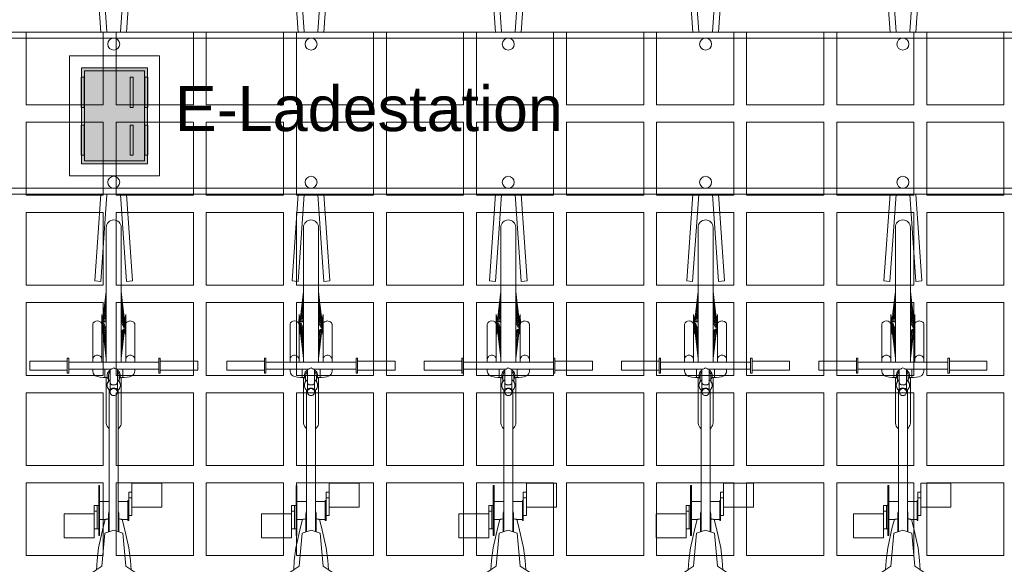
# Model space of a CAD drawing. Header units: metres. Extents: x -167 to 262, y -186 to 508.
# Tile 237 of 256: x 67.51 to 70.79, y 40.15 to 41.96. Entities that reach past the tile are written whole.
import ezdxf

# ---------------------------------------------------------------- set-up
doc = ezdxf.new("R2010")
doc.units = ezdxf.units.M
doc.header["$MEASUREMENT"] = 0
for name, color, linetype in [('20 Decke', 7, 'Continuous'), ('50 Sanitäreinrichtung', 7, 'Continuous'), ('50 Staffage', 7, 'Continuous'), ('60 Auffüllung', 7, 'Continuous')]:
    doc.layers.add(name, color=color, linetype=linetype)
doc.styles.add('ERSTELLTER_STIL_1', font='arial.ttf')

# ---------------------------------------------------------------- blocks, each defined once
blk = doc.blocks.new('*X50', base_point=(27236.1321, 33357.279))
at = {"layer": '60 Auffüllung', "color": 253, "linetype": 'Continuous', "lineweight": 18, "true_color": 0xb4b4b4}
for p, q in [((67.7891, 41.9212), (67.5321, 41.9212)), ((67.5321, 41.9212), (67.5321, 41.679)), ((67.7891, 41.679), (67.7891, 41.9212)), ((68.0891, 41.9212), (67.8321, 41.9212)), ((67.8321, 41.9212), (67.8321, 41.679)), ((68.0891, 41.679), (68.0891, 41.9212)), ((68.3891, 41.9212), (68.1321, 41.9212)), ((68.1321, 41.9212), (68.1321, 41.679)), ((68.3891, 41.679), (68.3891, 41.9212)), ((68.6891, 41.9212), (68.4321, 41.9212)), ((68.4321, 41.9212), (68.4321, 41.679)), ((68.6891, 41.679), (68.6891, 41.9212)), ((68.9891, 41.9212), (68.7321, 41.9212)), ((68.7321, 41.9212), (68.7321, 41.679)), ((68.9891, 41.679), (68.9891, 41.9212)), ((69.2891, 41.9212), (69.0321, 41.9212)), ((69.0321, 41.9212), (69.0321, 41.679)), ((69.2891, 41.679), (69.2891, 41.9212)), ((69.5891, 41.9212), (69.3321, 41.9212)), ((69.3321, 41.9212), (69.3321, 41.679)), ((69.5891, 41.679), (69.5891, 41.9212)), ((69.8891, 41.9212), (69.6321, 41.9212)), ((69.6321, 41.9212), (69.6321, 41.679)), ((69.8891, 41.679), (69.8891, 41.9212)), ((70.1891, 41.9212), (69.9321, 41.9212)), ((69.9321, 41.9212), (69.9321, 41.679)), ((70.1891, 41.679), (70.1891, 41.9212)), ((70.4891, 41.9212), (70.2321, 41.9212)), ((70.2321, 41.9212), (70.2321, 41.679)), ((70.4891, 41.679), (70.4891, 41.9212)), ((70.7891, 41.9212), (70.5321, 41.9212)), ((70.5321, 41.9212), (70.5321, 41.679)), ((70.7891, 41.679), (70.7891, 41.9212)), ((67.5321, 41.679), (67.7891, 41.679)), ((67.8321, 41.679), (68.0891, 41.679)), ((68.1321, 41.679), (68.3891, 41.679)), ((68.4321, 41.679), (68.6891, 41.679)), ((68.7321, 41.679), (68.9891, 41.679)), ((69.0321, 41.679), (69.2891, 41.679)), ((69.3321, 41.679), (69.5891, 41.679)), ((69.6321, 41.679), (69.8891, 41.679)), ((69.9321, 41.679), (70.1891, 41.679)), ((70.2321, 41.679), (70.4891, 41.679)), ((70.5321, 41.679), (70.7891, 41.679)), ((67.7891, 41.6212), (67.5321, 41.6212)), ((67.5321, 41.6212), (67.5321, 41.379)), ((67.7891, 41.379), (67.7891, 41.6212)), ((68.0891, 41.6212), (67.8321, 41.6212)), ((67.8321, 41.6212), (67.8321, 41.379)), ((68.0891, 41.379), (68.0891, 41.6212)), ((68.3891, 41.6212), (68.1321, 41.6212)), ((68.1321, 41.6212), (68.1321, 41.379)), ((68.3891, 41.379), (68.3891, 41.6212)), ((68.6891, 41.6212), (68.4321, 41.6212)), ((68.4321, 41.6212), (68.4321, 41.379)), ((68.6891, 41.379), (68.6891, 41.6212)), ((68.9891, 41.6212), (68.7321, 41.6212)), ((68.7321, 41.6212), (68.7321, 41.379)), ((68.9891, 41.379), (68.9891, 41.6212)), ((69.2891, 41.6212), (69.0321, 41.6212)), ((69.0321, 41.6212), (69.0321, 41.379)), ((69.2891, 41.379), (69.2891, 41.6212)), ((69.5891, 41.6212), (69.3321, 41.6212)), ((69.3321, 41.6212), (69.3321, 41.379)), ((69.5891, 41.379), (69.5891, 41.6212)), ((69.8891, 41.6212), (69.6321, 41.6212)), ((69.6321, 41.6212), (69.6321, 41.379)), ((69.8891, 41.379), (69.8891, 41.6212)), ((70.1891, 41.6212), (69.9321, 41.6212)), ((69.9321, 41.6212), (69.9321, 41.379)), ((70.1891, 41.379), (70.1891, 41.6212)), ((70.4891, 41.6212), (70.2321, 41.6212)), ((70.2321, 41.6212), (70.2321, 41.379)), ((70.4891, 41.379), (70.4891, 41.6212)), ((70.7891, 41.6212), (70.5321, 41.6212)), ((70.5321, 41.6212), (70.5321, 41.379)), ((70.7891, 41.379), (70.7891, 41.6212)), ((67.5321, 41.379), (67.7891, 41.379)), ((67.8321, 41.379), (68.0891, 41.379)), ((68.1321, 41.379), (68.3891, 41.379)), ((68.4321, 41.379), (68.6891, 41.379)), ((68.7321, 41.379), (68.9891, 41.379)), ((69.0321, 41.379), (69.2891, 41.379)), ((69.3321, 41.379), (69.5891, 41.379)), ((69.6321, 41.379), (69.8891, 41.379)), ((69.9321, 41.379), (70.1891, 41.379)), ((70.2321, 41.379), (70.4891, 41.379)), ((70.5321, 41.379), (70.7891, 41.379)), ((67.7891, 41.3212), (67.5321, 41.3212)), ((67.5321, 41.3212), (67.5321, 41.079)), ((67.7891, 41.079), (67.7891, 41.3212)), ((68.0891, 41.3212), (67.8321, 41.3212)), ((67.8321, 41.3212), (67.8321, 41.079)), ((68.0891, 41.079), (68.0891, 41.3212)), ((68.3891, 41.3212), (68.1321, 41.3212)), ((68.1321, 41.3212), (68.1321, 41.079)), ((68.3891, 41.079), (68.3891, 41.3212)), ((68.6891, 41.3212), (68.4321, 41.3212)), ((68.4321, 41.3212), (68.4321, 41.079)), ((68.6891, 41.079), (68.6891, 41.3212)), ((68.9891, 41.3212), (68.7321, 41.3212)), ((68.7321, 41.3212), (68.7321, 41.079)), ((68.9891, 41.079), (68.9891, 41.3212)), ((69.2891, 41.3212), (69.0321, 41.3212)), ((69.0321, 41.3212), (69.0321, 41.079)), ((69.2891, 41.079), (69.2891, 41.3212)), ((69.5891, 41.3212), (69.3321, 41.3212)), ((69.3321, 41.3212), (69.3321, 41.079)), ((69.5891, 41.079), (69.5891, 41.3212)), ((69.8891, 41.3212), (69.6321, 41.3212)), ((69.6321, 41.3212), (69.6321, 41.079)), ((69.8891, 41.079), (69.8891, 41.3212)), ((70.1891, 41.3212), (69.9321, 41.3212)), ((69.9321, 41.3212), (69.9321, 41.079)), ((70.1891, 41.079), (70.1891, 41.3212)), ((70.4891, 41.3212), (70.2321, 41.3212)), ((70.2321, 41.3212), (70.2321, 41.079)), ((70.4891, 41.079), (70.4891, 41.3212)), ((70.7891, 41.3212), (70.5321, 41.3212)), ((70.5321, 41.3212), (70.5321, 41.079)), ((70.7891, 41.079), (70.7891, 41.3212)), ((67.5321, 41.079), (67.7891, 41.079)), ((67.8321, 41.079), (68.0891, 41.079)), ((68.1321, 41.079), (68.3891, 41.079)), ((68.4321, 41.079), (68.6891, 41.079)), ((68.7321, 41.079), (68.9891, 41.079)), ((69.0321, 41.079), (69.2891, 41.079)), ((69.3321, 41.079), (69.5891, 41.079)), ((69.6321, 41.079), (69.8891, 41.079)), ((69.9321, 41.079), (70.1891, 41.079)), ((70.2321, 41.079), (70.4891, 41.079)), ((70.5321, 41.079), (70.7891, 41.079)), ((67.7891, 41.0212), (67.5321, 41.0212)), ((67.5321, 41.0212), (67.5321, 40.779)), ((67.7891, 40.779), (67.7891, 41.0212)), ((68.0891, 41.0212), (67.8321, 41.0212)), ((67.8321, 41.0212), (67.8321, 40.779)), ((68.0891, 40.779), (68.0891, 41.0212)), ((68.3891, 41.0212), (68.1321, 41.0212)), ((68.1321, 41.0212), (68.1321, 40.779)), ((68.3891, 40.779), (68.3891, 41.0212)), ((68.6891, 41.0212), (68.4321, 41.0212)), ((68.4321, 41.0212), (68.4321, 40.779)), ((68.6891, 40.779), (68.6891, 41.0212)), ((68.9891, 41.0212), (68.7321, 41.0212)), ((68.7321, 41.0212), (68.7321, 40.779)), ((68.9891, 40.779), (68.9891, 41.0212)), ((69.2891, 41.0212), (69.0321, 41.0212)), ((69.0321, 41.0212), (69.0321, 40.779)), ((69.2891, 40.779), (69.2891, 41.0212)), ((69.5891, 41.0212), (69.3321, 41.0212)), ((69.3321, 41.0212), (69.3321, 40.779)), ((69.5891, 40.779), (69.5891, 41.0212)), ((69.8891, 41.0212), (69.6321, 41.0212)), ((69.6321, 41.0212), (69.6321, 40.779)), ((69.8891, 40.779), (69.8891, 41.0212)), ((70.1891, 41.0212), (69.9321, 41.0212)), ((69.9321, 41.0212), (69.9321, 40.779)), ((70.1891, 40.779), (70.1891, 41.0212)), ((70.4891, 41.0212), (70.2321, 41.0212)), ((70.2321, 41.0212), (70.2321, 40.779)), ((70.4891, 40.779), (70.4891, 41.0212)), ((70.7891, 41.0212), (70.5321, 41.0212)), ((70.5321, 41.0212), (70.5321, 40.779)), ((70.7891, 40.779), (70.7891, 41.0212)), ((67.5321, 40.779), (67.7891, 40.779)), ((67.8321, 40.779), (68.0891, 40.779)), ((68.1321, 40.779), (68.3891, 40.779)), ((68.4321, 40.779), (68.6891, 40.779)), ((68.7321, 40.779), (68.9891, 40.779)), ((69.0321, 40.779), (69.2891, 40.779)), ((69.3321, 40.779), (69.5891, 40.779)), ((69.6321, 40.779), (69.8891, 40.779)), ((69.9321, 40.779), (70.1891, 40.779)), ((70.2321, 40.779), (70.4891, 40.779)), ((70.5321, 40.779), (70.7891, 40.779)), ((67.7891, 40.7212), (67.5321, 40.7212)), ((67.5321, 40.7212), (67.5321, 40.479)), ((67.7891, 40.479), (67.7891, 40.7212)), ((68.0891, 40.7212), (67.8321, 40.7212)), ((67.8321, 40.7212), (67.8321, 40.479)), ((68.0891, 40.479), (68.0891, 40.7212)), ((68.3891, 40.7212), (68.1321, 40.7212)), ((68.1321, 40.7212), (68.1321, 40.479)), ((68.3891, 40.479), (68.3891, 40.7212)), ((68.6891, 40.7212), (68.4321, 40.7212)), ((68.4321, 40.7212), (68.4321, 40.479)), ((68.6891, 40.479), (68.6891, 40.7212)), ((68.9891, 40.7212), (68.7321, 40.7212)), ((68.7321, 40.7212), (68.7321, 40.479)), ((68.9891, 40.479), (68.9891, 40.7212)), ((69.2891, 40.7212), (69.0321, 40.7212)), ((69.0321, 40.7212), (69.0321, 40.479)), ((69.2891, 40.479), (69.2891, 40.7212)), ((69.5891, 40.7212), (69.3321, 40.7212)), ((69.3321, 40.7212), (69.3321, 40.479)), ((69.5891, 40.479), (69.5891, 40.7212)), ((69.8891, 40.7212), (69.6321, 40.7212)), ((69.6321, 40.7212), (69.6321, 40.479)), ((69.8891, 40.479), (69.8891, 40.7212)), ((70.1891, 40.7212), (69.9321, 40.7212)), ((69.9321, 40.7212), (69.9321, 40.479)), ((70.1891, 40.479), (70.1891, 40.7212)), ((70.4891, 40.7212), (70.2321, 40.7212)), ((70.2321, 40.7212), (70.2321, 40.479)), ((70.4891, 40.479), (70.4891, 40.7212)), ((70.7891, 40.7212), (70.5321, 40.7212)), ((70.5321, 40.7212), (70.5321, 40.479)), ((70.7891, 40.479), (70.7891, 40.7212)), ((67.5321, 40.479), (67.7891, 40.479)), ((67.8321, 40.479), (68.0891, 40.479)), ((68.1321, 40.479), (68.3891, 40.479)), ((68.4321, 40.479), (68.6891, 40.479)), ((68.7321, 40.479), (68.9891, 40.479)), ((69.0321, 40.479), (69.2891, 40.479)), ((69.3321, 40.479), (69.5891, 40.479)), ((69.6321, 40.479), (69.8891, 40.479)), ((69.9321, 40.479), (70.1891, 40.479)), ((70.2321, 40.479), (70.4891, 40.479)), ((70.5321, 40.479), (70.7891, 40.479)), ((67.7891, 40.4212), (67.5321, 40.4212)), ((67.5321, 40.4212), (67.5321, 40.179)), ((67.7891, 40.179), (67.7891, 40.4212)), ((68.0891, 40.4212), (67.8321, 40.4212)), ((67.8321, 40.4212), (67.8321, 40.179)), ((68.0891, 40.179), (68.0891, 40.4212)), ((68.3891, 40.4212), (68.1321, 40.4212)), ((68.1321, 40.4212), (68.1321, 40.179)), ((68.3891, 40.179), (68.3891, 40.4212)), ((68.6891, 40.4212), (68.4321, 40.4212)), ((68.4321, 40.4212), (68.4321, 40.179)), ((68.6891, 40.179), (68.6891, 40.4212)), ((68.9891, 40.4212), (68.7321, 40.4212)), ((68.7321, 40.4212), (68.7321, 40.179)), ((68.9891, 40.179), (68.9891, 40.4212)), ((69.2891, 40.4212), (69.0321, 40.4212)), ((69.0321, 40.4212), (69.0321, 40.179)), ((69.2891, 40.179), (69.2891, 40.4212)), ((69.5891, 40.4212), (69.3321, 40.4212)), ((69.3321, 40.4212), (69.3321, 40.179)), ((69.5891, 40.179), (69.5891, 40.4212)), ((69.8891, 40.4212), (69.6321, 40.4212)), ((69.6321, 40.4212), (69.6321, 40.179)), ((69.8891, 40.179), (69.8891, 40.4212)), ((70.1891, 40.4212), (69.9321, 40.4212)), ((69.9321, 40.4212), (69.9321, 40.179)), ((70.1891, 40.179), (70.1891, 40.4212)), ((70.4891, 40.4212), (70.2321, 40.4212)), ((70.2321, 40.4212), (70.2321, 40.179)), ((70.4891, 40.179), (70.4891, 40.4212)), ((70.7891, 40.4212), (70.5321, 40.4212)), ((70.5321, 40.4212), (70.5321, 40.179)), ((70.7891, 40.179), (70.7891, 40.4212)), ((67.5321, 40.179), (67.7891, 40.179)), ((67.8321, 40.179), (68.0891, 40.179)), ((68.1321, 40.179), (68.3891, 40.179)), ((68.4321, 40.179), (68.6891, 40.179)), ((68.7321, 40.179), (68.9891, 40.179)), ((69.0321, 40.179), (69.2891, 40.179)), ((69.3321, 40.179), (69.5891, 40.179)), ((69.6321, 40.179), (69.8891, 40.179)), ((69.9321, 40.179), (70.1891, 40.179)), ((70.2321, 40.179), (70.4891, 40.179)), ((70.5321, 40.179), (70.7891, 40.179))]:
    blk.add_line(p, q, dxfattribs=at)
blk = doc.blocks.new('Fahrradständer gerade 27')
at = {"layer": '50 Staffage', "color": 7, "linetype": 'Continuous', "lineweight": 13, "flags": 128}
for points in [[(-1.6229, 0, -1), (-1.6629, 0, -1)], [(-0.9657, 0, -1), (-1.0057, 0, -1)], [(-0.3086, 0, -1), (-0.3486, 0, -1)], [(0.3486, 0, -1), (0.3086, 0, -1)], [(1.0057, 0, -1), (0.9657, 0, -1)]]:
    blk.add_lwpolyline(points, format="xyb", close=True, dxfattribs=at)
for points in [[(-2.4, -0.02), (2.4, -0.02), (2.4, -0.04), (-2.4, -0.04)], [(-1.6856, -0.0392), (-1.6657, -0.0406), (-1.6859, -0.3299), (-1.7059, -0.3285)], [(-1.62, -0.0406), (-1.6001, -0.0392), (-1.5799, -0.3285), (-1.5998, -0.3299)], [(-1.0285, -0.0392), (-1.0085, -0.0406), (-1.0288, -0.3299), (-1.0487, -0.3285)], [(-0.9629, -0.0406), (-0.9429, -0.0392), (-0.9227, -0.3285), (-0.9427, -0.3299)], [(-0.3713, -0.0392), (-0.3514, -0.0406), (-0.3716, -0.3299), (-0.3916, -0.3285)], [(-0.3058, -0.0406), (-0.2858, -0.0392), (-0.2656, -0.3285), (-0.2855, -0.3299)], [(0.2858, -0.0392), (0.3058, -0.0406), (0.2855, -0.3299), (0.2656, -0.3285)], [(0.3514, -0.0406), (0.3713, -0.0392), (0.3916, -0.3285), (0.3716, -0.3299)], [(0.9429, -0.0392), (0.9629, -0.0406), (0.9427, -0.3299), (0.9227, -0.3285)], [(1.0085, -0.0406), (1.0285, -0.0392), (1.0487, -0.3285), (1.0288, -0.3299)]]:
    blk.add_lwpolyline(points, close=True, dxfattribs=at)
blk = doc.blocks.new('Fahrrad 27')
at = {"layer": '50 Staffage', "color": 8, "linetype": 'Continuous', "lineweight": 18}
for p, q in [((-0.0002, 0.155), (0.0496, 0.155)), ((0.0128, 0.15), (0.0367, 0.15)), ((-0.7561, 0.0507), (-0.931, 0.0743)), ((-0.7524, 0.08), (-0.7624, 0)), ((-0.6424, 0.04), (-0.6624, 0.07)), ((0.0128, 0.0092), (0.0128, 0.07)), ((0.0367, -0.07), (0.0367, 0.07)), ((0.0453, 0.07), (0.0478, 0.0698)), ((0.0478, 0.0698), (0.0502, 0.0691)), ((0.0502, 0.0691), (0.0525, 0.068)), ((0.0525, 0.068), (0.0546, 0.0665)), ((0.0546, 0.0665), (0.0564, 0.0646)), ((-0.9703, 0.034), (-1.048, 0.025)), ((-0.9632, 0.035), (-1.0362, 0.025)), ((-0.9613, 0.035), (-1.0124, 0.025)), ((-0.9566, 0.035), (-0.9796, 0.025)), ((-0.9722, 0.04), (-0.9022, 0.04)), ((-0.9722, 0.04), (-0.9572, 0.037)), ((-0.9585, 0.035), (-0.9632, 0.035)), ((-0.9589, 0.034), (-0.9585, 0.035)), ((-0.9579, 0.035), (-0.9585, 0.0349)), ((-0.9576, 0.035), (-0.9579, 0.035)), ((-0.9578, 0.0344), (-0.9579, 0.035)), ((-0.9576, 0.035), (-0.9576, 0.0345)), ((-0.9572, 0.037), (-0.9172, 0.037)), ((-0.9572, 0.037), (-0.9572, 0.0347)), ((-0.9532, 0.035), (-0.9566, 0.035)), ((-0.9548, 0.032), (-0.9532, 0.035)), ((-0.946, 0.035), (-0.9495, 0.035)), ((-0.9495, 0.035), (-0.9478, 0.032)), ((-0.946, 0.035), (-0.9382, 0.025)), ((-0.9377, 0.035), (-0.9409, 0.035)), ((-0.9409, 0.035), (-0.9394, 0.032)), ((-0.9377, 0.035), (-0.9001, 0.025)), ((-0.7585, 0.0309), (-0.9351, 0.0548)), ((-0.9318, 0.035), (-0.9313, 0.0333)), ((-0.9294, 0.035), (-0.9318, 0.035)), ((-0.9294, 0.035), (-0.8664, 0.025)), ((-0.922, 0.035), (-0.9235, 0.035)), ((-0.9235, 0.035), (-0.9233, 0.034)), ((-0.922, 0.035), (-0.8412, 0.025)), ((-0.9022, 0.04), (-0.9172, 0.037)), ((-0.9172, 0.037), (-0.9172, 0.0344)), ((-0.9172, 0.0347), (-0.9168, 0.0345)), ((-0.9167, 0.035), (-0.9168, 0.0343)), ((-0.9164, 0.035), (-0.9167, 0.035)), ((-0.9164, 0.035), (-0.8277, 0.025)), ((-0.9112, 0.035), (-0.9159, 0.035)), ((-0.9158, 0.0349), (-0.9159, 0.035)), ((-0.9133, 0.0346), (-0.9134, 0.035)), ((-0.9125, 0.035), (-0.9126, 0.0346)), ((-0.9125, 0.035), (-0.8264, 0.025)), ((-0.9112, 0.035), (-0.9112, 0.0349)), ((-0.9112, 0.035), (-0.904, 0.034)), ((-0.5324, 0.03), (-0.6424, 0.04)), ((-0.4902, 0.05), (-0.3965, 0.05)), ((-0.4902, 0.047), (-0.4902, 0.05)), ((-0.4902, 0.047), (-0.4242, 0.047)), ((-0.3659, 0.06), (-0.4734, 0.06)), ((-0.4242, 0.047), (-0.4242, 0.05)), ((-0.4153, 0.06), (-0.4153, 0.05)), ((0.0367, 0.04), (0.195, 0.04)), ((0.0478, 0.0402), (0.0453, 0.04)), ((0.0502, 0.0409), (0.0478, 0.0402)), ((0.0525, 0.042), (0.0502, 0.0409)), ((0.0546, 0.0435), (0.0525, 0.042)), ((0.1343, 0.035), (0.0535, 0.025)), ((0.0564, 0.0454), (0.0546, 0.0435)), ((0.0564, 0.0646), (0.0578, 0.0625)), ((0.0578, 0.0475), (0.0564, 0.0454)), ((0.0578, 0.0625), (0.0589, 0.0601)), ((0.0589, 0.0499), (0.0578, 0.0475)), ((0.0589, 0.0601), (0.0596, 0.0576)), ((0.0596, 0.0524), (0.0589, 0.0499)), ((0.0596, 0.0576), (0.0598, 0.055)), ((0.0598, 0.055), (0.0596, 0.0524)), ((0.1345, 0.035), (0.0715, 0.025)), ((0.1379, 0.035), (0.1002, 0.025)), ((0.125, 0.04), (0.14, 0.037)), ((0.1343, 0.035), (0.1374, 0.035)), ((0.1439, 0.035), (0.1362, 0.025)), ((0.1369, 0.0347), (0.137, 0.035)), ((0.1374, 0.0349), (0.1374, 0.035)), ((0.1379, 0.035), (0.141, 0.035)), ((0.1396, 0.032), (0.141, 0.035)), ((0.14, 0.037), (0.18, 0.037)), ((0.14, 0.037), (0.14, 0.035)), ((0.14, 0.0328), (0.14, 0.0299)), ((0.1439, 0.035), (0.1474, 0.035)), ((0.1457, 0.032), (0.1474, 0.035)), ((0.1519, 0.035), (0.1552, 0.035)), ((0.1519, 0.035), (0.1535, 0.032)), ((0.1552, 0.035), (0.1783, 0.025)), ((0.1608, 0.035), (0.1637, 0.035)), ((0.1608, 0.035), (0.162, 0.032)), ((0.1645, 0.0402), (0.1626, 0.04)), ((0.1637, 0.035), (0.2148, 0.025)), ((0.1697, 0.035), (0.1717, 0.035)), ((0.1697, 0.035), (0.17, 0.0338)), ((0.1717, 0.035), (0.2446, 0.025)), ((0.1773, 0.035), (0.1782, 0.035)), ((0.1773, 0.035), (0.1774, 0.0342)), ((0.1782, 0.035), (0.2643, 0.025)), ((0.195, 0.04), (0.18, 0.037)), ((0.18, 0.037), (0.18, 0.0348)), ((0.18, 0.035), (0.1821, 0.035)), ((0.1821, 0.035), (0.1819, 0.0346)), ((0.1821, 0.035), (0.1826, 0.0349)), ((0.1826, 0.035), (0.1829, 0.035)), ((0.1826, 0.0345), (0.1826, 0.035)), ((0.1829, 0.035), (0.1828, 0.0345)), ((0.1829, 0.035), (0.2717, 0.025)), ((0.183, 0.035), (0.1857, 0.035)), ((0.1843, 0.0348), (0.1843, 0.035)), ((0.1857, 0.035), (0.1856, 0.0347)), ((0.1857, 0.035), (0.2142, 0.0315)), ((-1.048, 0.025), (-0.7593, 0.025)), ((-1.0108, 0.0253), (-1.0131, 0.025)), ((-0.9665, 0.0307), (-0.9956, 0.025)), ((-0.9749, 0.027), (-0.9877, 0.025)), ((-0.9683, 0.0299), (-0.9742, 0.0292)), ((-0.9548, 0.032), (-0.971, 0.025)), ((-0.9572, 0.0295), (-0.9658, 0.0273)), ((-0.9572, 0.0298), (-0.9613, 0.0292)), ((-0.9572, 0.0261), (-0.9613, 0.025)), ((-0.9572, 0.031), (-0.9572, 0.025)), ((-0.9478, 0.032), (-0.9423, 0.025)), ((-0.9394, 0.032), (-0.913, 0.025)), ((-0.92, 0.0303), (-0.8866, 0.025)), ((-0.9172, 0.0298), (-0.9172, 0.0295)), ((-0.9172, 0.0261), (-0.9172, 0.025)), ((-0.913, 0.0292), (-0.9086, 0.0273)), ((-0.8994, 0.027), (-0.8947, 0.025)), ((-0.5224, 0), (-0.5324, 0.03)), ((-0.4674, 0.017), (-0.528, 0.017)), ((-0.0558, 0.015), (-0.5274, 0.015)), ((-0.4871, 0.0282), (-0.4872, 0.0284)), ((-0.4868, 0.0269), (-0.4871, 0.0282)), ((-0.4867, 0.0268), (-0.4868, 0.0269)), ((-0.4865, 0.0258), (-0.4867, 0.0267)), ((-0.4862, 0.0244), (-0.4865, 0.0258)), ((-0.4859, 0.0229), (-0.4862, 0.0244)), ((-0.4857, 0.0212), (-0.4859, 0.0229)), ((-0.4855, 0.0194), (-0.4857, 0.0212)), ((-0.4855, 0.0176), (-0.4855, 0.0194)), ((-0.4855, 0.017), (-0.4855, 0.0176)), ((-0.4646, 0.0167), (-0.4674, 0.017)), ((-0.4627, 0.0162), (-0.4646, 0.0167)), ((-0.4618, 0.016), (-0.4622, 0.0161)), ((-0.4596, 0.015), (-0.4618, 0.016)), ((-0.0746, 0.0021), (-0.0747, 0)), ((-0.074, 0.0041), (-0.0746, 0.0021)), ((-0.0732, 0.006), (-0.074, 0.0041)), ((-0.072, 0.0077), (-0.0732, 0.006)), ((-0.0706, 0.0092), (-0.072, 0.0077)), ((-0.0689, 0.0104), (-0.0706, 0.0092)), ((-0.0671, 0.0113), (-0.0689, 0.0104)), ((-0.0652, 0.0118), (-0.0671, 0.0113)), ((-0.0632, 0.012), (-0.0652, 0.0118)), ((-0.0611, 0.0118), (-0.0632, 0.012)), ((0.0128, 0.012), (-0.0632, 0.012)), ((-0.0592, 0.0113), (-0.0611, 0.0118)), ((-0.0574, 0.0104), (-0.0592, 0.0113)), ((-0.0567, 0.0141), (-0.0581, 0.012)), ((-0.0557, 0.0092), (-0.0574, 0.0104)), ((-0.0572, 0.012), (-0.056, 0.0118)), ((-0.054, 0.0169), (-0.0567, 0.0141)), ((-0.056, 0.0118), (-0.0548, 0.0113)), ((-0.0543, 0.0077), (-0.0557, 0.0092)), ((-0.0548, 0.0113), (-0.0536, 0.0104)), ((-0.0531, 0.006), (-0.0543, 0.0077)), ((-0.051, 0.0191), (-0.054, 0.0169)), ((-0.0536, 0.0104), (-0.0526, 0.0092)), ((-0.0523, 0.0041), (-0.0531, 0.006)), ((-0.0526, 0.0092), (-0.0517, 0.0077)), ((-0.0517, 0.0021), (-0.0523, 0.0041)), ((-0.0517, 0.0077), (-0.051, 0.006)), ((-0.0516, 0), (-0.0517, 0.0021)), ((-0.0476, 0.0207), (-0.051, 0.0191)), ((-0.051, 0.006), (-0.0505, 0.0041)), ((-0.0505, 0.0041), (-0.0502, 0.0021)), ((-0.0502, 0.0021), (-0.05, 0)), ((-0.0441, 0.0217), (-0.0476, 0.0207)), ((-0.0404, 0.022), (-0.0441, 0.0217)), ((-0.0396, 0.022), (-0.0404, 0.022)), ((-0.0367, 0.0217), (-0.0404, 0.022)), ((-0.0359, 0.0217), (-0.0396, 0.022)), ((-0.0394, 0.0021), (-0.0395, 0)), ((-0.0391, 0.0041), (-0.0394, 0.0021)), ((-0.0386, 0.006), (-0.0391, 0.0041)), ((-0.0379, 0.0077), (-0.0386, 0.006)), ((-0.037, 0.0092), (-0.0379, 0.0077)), ((-0.0361, 0.0104), (-0.037, 0.0092)), ((-0.0331, 0.0207), (-0.0367, 0.0217)), ((-0.035, 0.0113), (-0.0361, 0.0104)), ((-0.0323, 0.0207), (-0.0359, 0.0217)), ((-0.0338, 0.0118), (-0.035, 0.0113)), ((-0.0326, 0.012), (-0.0338, 0.0118)), ((-0.0298, 0.0191), (-0.0331, 0.0207)), ((-0.029, 0.0191), (-0.0323, 0.0207)), ((-0.0267, 0.0169), (-0.0298, 0.0191)), ((-0.0259, 0.0169), (-0.029, 0.0191)), ((-0.0085, 0.018), (-0.0275, 0.018)), ((-0.0241, 0.0141), (-0.0267, 0.0169)), ((-0.0233, 0.0141), (-0.0259, 0.0169)), ((-0.0226, 0.012), (-0.0241, 0.0141)), ((-0.0219, 0.012), (-0.0233, 0.0141)), ((-0.0192, 0.0191), (-0.0206, 0.018)), ((-0.0158, 0.0207), (-0.0192, 0.0191)), ((-0.0122, 0.0217), (-0.0158, 0.0207)), ((-0.0149, 0.03), (0.0128, 0.03)), ((-0.0149, 0.0209), (-0.0149, 0.03)), ((-0.0085, 0.022), (-0.0122, 0.0217)), ((-0.0049, 0.0217), (-0.0085, 0.022)), ((-0.0078, 0.022), (-0.0085, 0.022)), ((-0.0055, 0.0177), (-0.0085, 0.018)), ((-0.0041, 0.0217), (-0.0078, 0.022)), ((-0.0026, 0.0169), (-0.0055, 0.0177)), ((-0.0013, 0.0207), (-0.0049, 0.0217)), ((-0.0005, 0.0207), (-0.0041, 0.0217)), ((0.0002, 0.0156), (-0.0026, 0.0169)), ((0.0021, 0.0191), (-0.0013, 0.0207)), ((0.0029, 0.0191), (-0.0005, 0.0207)), ((0.0026, 0.0138), (0.0002, 0.0156)), ((0.0051, 0.0169), (0.0021, 0.0191)), ((0.0044, 0.012), (0.0026, 0.0138)), ((0.0059, 0.0169), (0.0029, 0.0191)), ((0.0077, 0.0141), (0.0051, 0.0169)), ((0.0085, 0.0141), (0.0059, 0.0169)), ((0.0092, 0.012), (0.0077, 0.0141)), ((0.01, 0.012), (0.0085, 0.0141)), ((0.0131, 0.0077), (0.0128, 0.0092)), ((0.0138, 0.006), (0.0131, 0.0077)), ((0.0149, 0.0041), (0.0138, 0.006)), ((0.0162, 0.0021), (0.0149, 0.0041)), ((0.0178, 0), (0.0162, 0.0021)), ((0.0162, -0.0021), (0.0178, 0)), ((0.0367, 0.025), (0.2717, 0.025)), ((0.1058, 0.0315), (0.0483, 0.025)), ((0.1128, 0.0283), (0.0918, 0.025)), ((0.1022, 0.0255), (0.0984, 0.025)), ((0.1396, 0.032), (0.1132, 0.025)), ((0.1387, 0.0282), (0.1221, 0.025)), ((0.14, 0.0307), (0.129, 0.0292)), ((0.14, 0.0317), (0.1373, 0.0314)), ((0.1457, 0.032), (0.1402, 0.025)), ((0.1535, 0.032), (0.1697, 0.025)), ((0.1622, 0.032), (0.1979, 0.025)), ((0.18, 0.0285), (0.18, 0.025)), ((0.1813, 0.0282), (0.1838, 0.025)), ((0.1988, 0.0281), (0.2216, 0.025)), ((0.2178, 0.0255), (0.2198, 0.025)), ((-1.048, -0.025), (-0.7593, -0.025)), ((-0.9589, -0.035), (-1.048, -0.025)), ((-0.9539, -0.035), (-1.0377, -0.025)), ((-0.9625, -0.035), (-1.0179, -0.0284)), ((-0.9469, -0.035), (-1.0152, -0.025)), ((-0.9642, -0.0293), (-0.9934, -0.025)), ((-0.9834, -0.0265), (-0.99, -0.025)), ((-0.9387, -0.035), (-0.9833, -0.025)), ((-0.9371, -0.032), (-0.9683, -0.025)), ((-0.9618, -0.0265), (-0.9641, -0.025)), ((-0.9572, -0.025), (-0.9572, -0.0275)), ((-0.9303, -0.035), (-0.9458, -0.025)), ((-0.9286, -0.032), (-0.9394, -0.025)), ((-0.9357, -0.035), (-0.9371, -0.032)), ((-0.7585, -0.0309), (-0.9351, -0.0548)), ((-0.9269, -0.035), (-0.9286, -0.032)), ((-0.9211, -0.032), (-0.9228, -0.035)), ((-0.9211, -0.032), (-0.9103, -0.025)), ((-0.9194, -0.035), (-0.9039, -0.025)), ((-0.9172, -0.025), (-0.9172, -0.0294)), ((-0.9172, -0.0275), (-0.9126, -0.0265)), ((-0.9143, -0.0317), (-0.8844, -0.025)), ((-0.914, -0.035), (-0.8694, -0.025)), ((-0.9133, -0.0311), (-0.9092, -0.0306)), ((-0.9114, -0.035), (-0.8431, -0.025)), ((-0.9106, -0.0294), (-0.8909, -0.0265)), ((-0.9102, -0.0293), (-0.8911, -0.025)), ((-0.9091, -0.0347), (-0.8281, -0.025)), ((-0.878, -0.0269), (-0.8648, -0.025)), ((-0.8772, -0.0267), (-0.8748, -0.0265)), ((-0.8565, -0.0284), (-0.8263, -0.025)), ((-0.7624, 0), (-0.7524, -0.08)), ((-0.6424, -0.04), (-0.5324, -0.03)), ((-0.5324, -0.03), (-0.5224, 0)), ((-0.4674, -0.017), (-0.528, -0.017)), ((-0.0558, -0.015), (-0.5274, -0.015)), ((-0.4872, -0.0284), (-0.487, -0.0277)), ((-0.487, -0.0277), (-0.4867, -0.0268)), ((-0.4867, -0.0267), (-0.4865, -0.0258)), ((-0.4865, -0.0258), (-0.4862, -0.0244)), ((-0.4862, -0.0244), (-0.4859, -0.0229)), ((-0.4859, -0.0229), (-0.4857, -0.0212)), ((-0.4857, -0.0212), (-0.4855, -0.0194)), ((-0.4855, -0.0176), (-0.4855, -0.017)), ((-0.4855, -0.0194), (-0.4855, -0.0176)), ((-0.4674, -0.017), (-0.4646, -0.0167)), ((-0.4646, -0.0167), (-0.4627, -0.0162)), ((-0.4622, -0.0161), (-0.4618, -0.016)), ((-0.4618, -0.016), (-0.4596, -0.015)), ((-0.0747, 0), (-0.0746, -0.0021)), ((-0.0746, -0.0021), (-0.074, -0.0041)), ((-0.074, -0.0041), (-0.0732, -0.006)), ((-0.0732, -0.006), (-0.072, -0.0077)), ((-0.072, -0.0077), (-0.0706, -0.0092)), ((-0.0706, -0.0092), (-0.0689, -0.0104)), ((-0.0689, -0.0104), (-0.0671, -0.0113)), ((-0.0671, -0.0113), (-0.0652, -0.0118)), ((-0.0652, -0.0118), (-0.0632, -0.012)), ((-0.0632, -0.012), (-0.0611, -0.0118)), ((0.0128, -0.012), (-0.0632, -0.012)), ((-0.0611, -0.0118), (-0.0592, -0.0113)), ((-0.0592, -0.0113), (-0.0574, -0.0104)), ((-0.0581, -0.012), (-0.0567, -0.0141)), ((-0.0574, -0.0104), (-0.0557, -0.0092)), ((-0.056, -0.0118), (-0.0572, -0.012)), ((-0.0567, -0.0141), (-0.054, -0.0169)), ((-0.0548, -0.0113), (-0.056, -0.0118)), ((-0.0557, -0.0092), (-0.0543, -0.0077)), ((-0.0536, -0.0104), (-0.0548, -0.0113)), ((-0.0543, -0.0077), (-0.0531, -0.006)), ((-0.054, -0.0169), (-0.051, -0.0191)), ((-0.0526, -0.0092), (-0.0536, -0.0104)), ((-0.0531, -0.006), (-0.0523, -0.0041)), ((-0.0517, -0.0077), (-0.0526, -0.0092)), ((-0.0523, -0.0041), (-0.0517, -0.0021)), ((-0.0517, -0.0021), (-0.0516, 0)), ((-0.051, -0.006), (-0.0517, -0.0077)), ((-0.0505, -0.0041), (-0.051, -0.006)), ((-0.051, -0.0191), (-0.0476, -0.0207)), ((-0.0502, -0.0021), (-0.0505, -0.0041)), ((-0.05, 0), (-0.0502, -0.0021)), ((-0.0476, -0.0207), (-0.0441, -0.0217)), ((-0.0441, -0.0217), (-0.0404, -0.022)), ((-0.0404, -0.022), (-0.0367, -0.0217)), ((-0.0396, -0.022), (-0.0404, -0.022)), ((-0.0396, -0.022), (-0.0359, -0.0217)), ((-0.0395, 0), (-0.0394, -0.0021)), ((-0.0394, -0.0021), (-0.0391, -0.0041)), ((-0.0391, -0.0041), (-0.0386, -0.006)), ((-0.0386, -0.006), (-0.0379, -0.0077)), ((-0.0379, -0.0077), (-0.037, -0.0092)), ((-0.037, -0.0092), (-0.0361, -0.0104)), ((-0.0367, -0.0217), (-0.0331, -0.0207)), ((-0.0361, -0.0104), (-0.035, -0.0113)), ((-0.0359, -0.0217), (-0.0323, -0.0207)), ((-0.035, -0.0113), (-0.0338, -0.0118)), ((-0.0338, -0.0118), (-0.0326, -0.012)), ((-0.0331, -0.0207), (-0.0298, -0.0191)), ((-0.0323, -0.0207), (-0.029, -0.0191)), ((-0.0298, -0.0191), (-0.0267, -0.0169)), ((-0.029, -0.0191), (-0.0259, -0.0169)), ((-0.0085, -0.018), (-0.0275, -0.018)), ((-0.0267, -0.0169), (-0.0241, -0.0141)), ((-0.0259, -0.0169), (-0.0233, -0.0141)), ((-0.0241, -0.0141), (-0.0226, -0.012)), ((-0.0233, -0.0141), (-0.0219, -0.012)), ((-0.0206, -0.018), (-0.0192, -0.0191)), ((-0.0192, -0.0191), (-0.0158, -0.0207)), ((-0.0158, -0.0207), (-0.0122, -0.0217)), ((-0.0149, -0.03), (-0.0149, -0.0209)), ((-0.0149, -0.03), (0.0128, -0.03)), ((-0.0122, -0.0217), (-0.0085, -0.022)), ((-0.0085, -0.018), (-0.0055, -0.0177)), ((-0.0085, -0.022), (-0.0049, -0.0217)), ((-0.0078, -0.022), (-0.0085, -0.022)), ((-0.0078, -0.022), (-0.0041, -0.0217)), ((-0.0055, -0.0177), (-0.0026, -0.0169)), ((-0.0049, -0.0217), (-0.0013, -0.0207)), ((-0.0041, -0.0217), (-0.0005, -0.0207)), ((-0.0026, -0.0169), (0.0002, -0.0156)), ((-0.0013, -0.0207), (0.0021, -0.0191)), ((-0.0005, -0.0207), (0.0029, -0.0191)), ((0.0002, -0.0156), (0.0026, -0.0138)), ((0.0021, -0.0191), (0.0051, -0.0169)), ((0.0026, -0.0138), (0.0044, -0.012)), ((0.0029, -0.0191), (0.0059, -0.0169)), ((0.0051, -0.0169), (0.0077, -0.0141)), ((0.0059, -0.0169), (0.0085, -0.0141)), ((0.0077, -0.0141), (0.0092, -0.012)), ((0.0085, -0.0141), (0.01, -0.012)), ((0.0128, -0.0092), (0.0131, -0.0077)), ((0.0128, -0.07), (0.0128, -0.0092)), ((0.0131, -0.0077), (0.0138, -0.006)), ((0.0138, -0.006), (0.0149, -0.0041)), ((0.0149, -0.0041), (0.0162, -0.0021)), ((0.0367, -0.025), (0.2716, -0.025)), ((0.1361, -0.035), (0.0484, -0.025)), ((0.1404, -0.035), (0.0527, -0.025)), ((0.1465, -0.035), (0.0694, -0.025)), ((0.1069, -0.0267), (0.0935, -0.025)), ((0.1049, -0.0265), (0.0965, -0.025)), ((0.1543, -0.035), (0.097, -0.025)), ((0.1511, -0.0312), (0.1156, -0.025)), ((0.124, -0.0265), (0.1195, -0.025)), ((0.1627, -0.035), (0.1322, -0.025)), ((0.14, -0.0276), (0.14, -0.0293)), ((0.1644, -0.032), (0.143, -0.025)), ((0.1659, -0.035), (0.1644, -0.032)), ((0.1708, -0.035), (0.1708, -0.025)), ((0.1742, -0.035), (0.1742, -0.025)), ((0.1791, -0.032), (0.1776, -0.035)), ((0.1791, -0.032), (0.2005, -0.025)), ((0.18, -0.025), (0.18, -0.0317)), ((0.18, -0.0276), (0.1878, -0.025)), ((0.18, -0.0293), (0.196, -0.0265)), ((0.18, -0.031), (0.1835, -0.0306)), ((0.1808, -0.035), (0.2113, -0.025)), ((0.1849, -0.035), (0.2422, -0.025)), ((0.186, -0.035), (0.2631, -0.025)), ((0.1974, -0.0296), (0.2235, -0.025)), ((0.201, -0.033), (0.2716, -0.025)), ((0.2014, -0.0282), (0.2151, -0.0265)), ((0.2131, -0.0267), (0.223, -0.025)), ((-0.8772, -0.04), (-0.9972, -0.04)), ((-0.9972, -0.04), (-0.9972, -0.043)), ((-0.8772, -0.043), (-0.9972, -0.043)), ((-0.8972, -0.046), (-0.9772, -0.046)), ((-0.9572, -0.037), (-0.9722, -0.04)), ((-0.963, -0.035), (-0.9652, -0.0347)), ((-0.963, -0.035), (-0.963, -0.0349)), ((-0.963, -0.035), (-0.9608, -0.035)), ((-0.9625, -0.035), (-0.9624, -0.0346)), ((-0.9613, -0.0347), (-0.9613, -0.035)), ((-0.9608, -0.0348), (-0.9608, -0.035)), ((-0.9604, -0.035), (-0.9608, -0.0349)), ((-0.9604, -0.035), (-0.9603, -0.0348)), ((-0.9604, -0.035), (-0.9574, -0.035)), ((-0.9589, -0.035), (-0.9589, -0.0344)), ((-0.9576, -0.0346), (-0.9574, -0.035)), ((-0.9572, -0.0346), (-0.9572, -0.037)), ((-0.9572, -0.037), (-0.9172, -0.037)), ((-0.9539, -0.035), (-0.9528, -0.035)), ((-0.9528, -0.035), (-0.9528, -0.0341)), ((-0.9469, -0.035), (-0.9447, -0.035)), ((-0.9447, -0.035), (-0.9451, -0.0336)), ((-0.9387, -0.035), (-0.9357, -0.035)), ((-0.7561, -0.0507), (-0.931, -0.0743)), ((-0.9303, -0.035), (-0.9269, -0.035)), ((-0.9228, -0.035), (-0.9194, -0.035)), ((-0.9172, -0.0336), (-0.9172, -0.037)), ((-0.9172, -0.0346), (-0.9168, -0.0346)), ((-0.9172, -0.037), (-0.9022, -0.04)), ((-0.916, -0.0328), (-0.917, -0.035)), ((-0.917, -0.035), (-0.914, -0.035)), ((-0.9136, -0.0349), (-0.9136, -0.035)), ((-0.9136, -0.035), (-0.9114, -0.035)), ((-0.8972, -0.046), (-0.8972, -0.049)), ((-0.8772, -0.04), (-0.8772, -0.043)), ((-0.6624, -0.07), (-0.6424, -0.04)), ((-0.5485, -0.065), (-0.4409, -0.065)), ((-0.5402, -0.047), (-0.3742, -0.047)), ((-0.5402, -0.05), (-0.5402, -0.047)), ((-0.5402, -0.05), (-0.3742, -0.05)), ((-0.4409, -0.055), (-0.5179, -0.055)), ((-0.4597, -0.055), (-0.4597, -0.065)), ((-0.3742, -0.05), (-0.3742, -0.047)), ((0.0367, -0.04), (0.195, -0.04)), ((0.0453, -0.04), (0.0478, -0.0402)), ((0.0478, -0.0402), (0.0502, -0.0409)), ((0.0502, -0.0409), (0.0525, -0.042)), ((0.0525, -0.042), (0.0546, -0.0435)), ((0.0546, -0.0435), (0.0564, -0.0454)), ((0.0564, -0.0646), (0.0546, -0.0665)), ((0.0564, -0.0454), (0.0578, -0.0475)), ((0.0578, -0.0625), (0.0564, -0.0646)), ((0.0578, -0.0475), (0.0589, -0.0499)), ((0.0589, -0.0601), (0.0578, -0.0625)), ((0.0589, -0.0499), (0.0596, -0.0524)), ((0.0596, -0.0576), (0.0589, -0.0601)), ((0.0596, -0.0524), (0.0598, -0.055)), ((0.0598, -0.055), (0.0596, -0.0576)), ((0.134, -0.035), (0.119, -0.033)), ((0.14, -0.037), (0.125, -0.04)), ((0.134, -0.035), (0.1341, -0.0348)), ((0.134, -0.035), (0.1378, -0.035)), ((0.1358, -0.035), (0.1358, -0.035)), ((0.1361, -0.035), (0.1362, -0.0345)), ((0.1367, -0.0346), (0.1367, -0.035)), ((0.1376, -0.0347), (0.1378, -0.035)), ((0.1392, -0.035), (0.1385, -0.0348)), ((0.1392, -0.035), (0.1393, -0.0349)), ((0.1392, -0.035), (0.14, -0.035)), ((0.14, -0.0349), (0.14, -0.037)), ((0.14, -0.037), (0.18, -0.037)), ((0.1404, -0.035), (0.141, -0.035)), ((0.141, -0.035), (0.141, -0.0343)), ((0.1465, -0.035), (0.1483, -0.035)), ((0.1483, -0.035), (0.1481, -0.0339)), ((0.1543, -0.035), (0.1569, -0.035)), ((0.1569, -0.035), (0.1561, -0.0328)), ((0.1626, -0.04), (0.1645, -0.0402)), ((0.1627, -0.035), (0.1659, -0.035)), ((0.1708, -0.035), (0.1742, -0.035)), ((0.1776, -0.035), (0.1808, -0.035)), ((0.18, -0.035), (0.18, -0.037)), ((0.18, -0.037), (0.195, -0.04)), ((0.1815, -0.0348), (0.1824, -0.0347)), ((0.1824, -0.0345), (0.1822, -0.035)), ((0.1822, -0.035), (0.186, -0.035)), ((0.0478, -0.0698), (0.0453, -0.07)), ((0.0502, -0.0691), (0.0478, -0.0698)), ((0.0525, -0.068), (0.0502, -0.0691)), ((0.0546, -0.0665), (0.0525, -0.068)), ((-0.0002, -0.155), (0.0496, -0.155)), ((0.0128, -0.15), (0.0367, -0.15))]:
    blk.add_line(p, q, dxfattribs=at)
at = {"layer": '50 Staffage', "color": 8, "linetype": 'Continuous', "lineweight": 18, "flags": 128}
blk.add_lwpolyline([(0.2696, 0.025), (0.1857, 0.035), (0.18, 0.0348), (0.18, 0.037), (0.195, 0.04), (0.1635, 0.0401), (0.1663, 0.0409), (0.1681, 0.042), (0.1696, 0.0435), (0.171, 0.0454), (0.1721, 0.0475), (0.1729, 0.0499), (0.1734, 0.0524), (0.1735, 0.055), (0.1734, 0.0576), (0.1721, 0.0625), (0.171, 0.0646), (0.1696, 0.0665), (0.1672, 0.0685), (0.1645, 0.0698), (0.1626, 0.07), (0.0367, 0.07), (0.0367, 0.15), (0.0496, 0.15), (0.0496, 0.155), (0.0397, 0.155), (0.0397, 0.28), (0.0098, 0.28), (0.0098, 0.155), (-0.0002, 0.155), (-0.0002, 0.15), (0.0128, 0.15), (0.0128, 0.07), (0.0065, 0.07), (0.0015, 0.0691), (-0.0035, 0.0667), (-0.0077, 0.0626), (-0.0103, 0.0581), (-0.0122, 0.0531), (-0.0139, 0.0451), (-0.0148, 0.0352), (-0.0149, 0.025), (-0.1653, 0.025), (-0.1697, 0.0246, 0.188008), (-0.1849, 0.015), (-0.4272, 0.015), (-0.4272, 0.047), (-0.4242, 0.047), (-0.4242, 0.05), (-0.3965, 0.05), (-0.3965, 0.06), (-0.3659, 0.06), (-0.3659, 0.16), (-0.4459, 0.16), (-0.4459, 0.06), (-0.4734, 0.06), (-0.4734, 0.05), (-0.4902, 0.05), (-0.4902, 0.047), (-0.4872, 0.047), (-0.4872, 0.0284), (-0.5125, 0.0352), (-0.5815, 0.0505), (-0.6241, 0.0557), (-0.6543, 0.0578), (-0.6624, 0.07), (-0.7524, 0.08), (-0.7543, 0.0648), (-0.9234, 0.0766), (-0.9236, 0.0733), (-0.9324, 0.0745), (-0.9353, 0.074), (-0.9379, 0.0723), (-0.9399, 0.0697), (-0.941, 0.0668), (-0.9413, 0.0636), (-0.9407, 0.0604), (-0.9388, 0.0571), (-0.9364, 0.0553), (-0.9351, 0.0548), (-0.7585, 0.0309), (-0.7593, 0.025), (-0.8277, 0.025), (-0.9112, 0.035), (-0.9167, 0.035), (-0.9168, 0.0345), (-0.9172, 0.0347), (-0.9172, 0.037), (-0.9022, 0.04), (-0.9722, 0.04), (-0.9572, 0.037), (-0.9572, 0.0347), (-0.9576, 0.0345), (-0.9576, 0.035), (-0.9632, 0.035), (-1.048, 0.025), (-1.2668, 0.0246, 0.8358), (-1.2664, -0.0246), (-1.0455, -0.025), (-0.963, -0.035), (-0.9574, -0.035), (-0.9576, -0.0346), (-0.9572, -0.0346), (-0.9572, -0.037), (-0.9722, -0.04), (-0.9972, -0.04), (-0.9972, -0.043), (-0.9772, -0.043), (-0.9772, -0.049), (-0.8972, -0.049), (-0.8971, -0.0496), (-0.9351, -0.0548), (-0.9368, -0.0555), (-0.9383, -0.0566), (-0.9393, -0.0577), (-0.9402, -0.059), (-0.9408, -0.0606), (-0.9412, -0.0622), (-0.9413, -0.0639), (-0.9412, -0.0656), (-0.9409, -0.0673), (-0.9403, -0.069), (-0.94, -0.0697), (-0.9385, -0.0717), (-0.9373, -0.0728), (-0.9358, -0.0738), (-0.9342, -0.0743), (-0.9324, -0.0745), (-0.9236, -0.0733), (-0.9234, -0.0766), (-0.7543, -0.0648), (-0.7524, -0.08), (-0.6624, -0.07), (-0.6543, -0.0578), (-0.6241, -0.0557), (-0.5815, -0.0505), (-0.5125, -0.0352), (-0.4872, -0.0284), (-0.4872, -0.047), (-0.5402, -0.047), (-0.5402, -0.05), (-0.5179, -0.05), (-0.5179, -0.065), (-0.5485, -0.065), (-0.5485, -0.165), (-0.4685, -0.165), (-0.4685, -0.065), (-0.4409, -0.065), (-0.4409, -0.05), (-0.3742, -0.05), (-0.3742, -0.047), (-0.4272, -0.047), (-0.4272, -0.015), (-0.1849, -0.015, 0.222487), (-0.1671, -0.0248), (-0.0149, -0.025), (-0.0148, -0.0352), (-0.0138, -0.0454), (-0.0113, -0.0553), (-0.009, -0.0605), (-0.0053, -0.0651), (-0.0002, -0.0685), (0.0065, -0.07), (0.0128, -0.07), (0.0128, -0.15), (-0.0002, -0.15), (-0.0002, -0.155), (0.0098, -0.155), (0.0098, -0.28), (0.0397, -0.28), (0.0397, -0.155), (0.0496, -0.155), (0.0496, -0.15), (0.0367, -0.15), (0.0367, -0.07), (0.1626, -0.07), (0.1672, -0.0685), (0.171, -0.0646), (0.1729, -0.0601), (0.1735, -0.055), (0.1727, -0.0492), (0.171, -0.0454), (0.1696, -0.0435), (0.1666, -0.0411), (0.1645, -0.0402), (0.195, -0.04), (0.18, -0.037), (0.18, -0.035), (0.186, -0.035), (0.2716, -0.025), (0.4849, -0.025, 0.995646), (0.4853, 0.025)], format="xyb", close=True, dxfattribs=at)
for points in [[(0.0367, 0.025), (0.0367, 0.04), (0.125, 0.04), (0.14, 0.037), (0.14, 0.035), (0.1343, 0.035), (0.0483, 0.025)], [(0.0367, -0.04), (0.0367, -0.025), (0.0502, -0.025), (0.134, -0.035), (0.14, -0.0349), (0.14, -0.037), (0.125, -0.04)]]:
    blk.add_lwpolyline(points, close=True, dxfattribs=at)
blk = doc.blocks.new('Rohr liegend 27')
at = {"layer": '50 Staffage', "color": 7, "linetype": 'Continuous', "lineweight": 13}
for p, q in [((0.01, 0.05), (0, 0.05)), ((0, 0.05), (0, -0.05)), ((0.01, -0.05), (0.01, 0.05)), ((0, -0.05), (0.01, -0.05))]:
    blk.add_line(p, q, dxfattribs=at)

msp = doc.modelspace()

# ---------------------------------------------------------------- hatches: boundary and pattern name
at = {"layer": '20 Decke', "linetype": 'Continuous', "lineweight": 0, "true_color": 0x5f5f5f}
msp.add_hatch(color=251, dxfattribs=at).paths.add_polyline_path([(67.7167, 41.4828), (67.9367, 41.4828), (67.9367, 41.8028), (67.7167, 41.8028)])
at = {"layer": '20 Decke', "linetype": 'Continuous', "lineweight": 0, "true_color": 0x000000}
msp.add_hatch(color=18, dxfattribs=at).paths.add_polyline_path([(67.7267, 41.4928), (67.9267, 41.4928), (67.9267, 41.7928), (67.7267, 41.7928)])
at = {"layer": '60 Auffüllung', "linetype": 'Continuous', "lineweight": 18, "true_color": 0xefefef}
h = msp.add_hatch(dxfattribs=at)
h.set_pattern_fill('Erde_1_0001', style=0, pattern_type=2)
h.set_pattern_definition([(0, (27236.1321, 33357.27905), (0, 0.779422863), [0.04875, -0.40125]), (0, (27236.3571, 33357.66876), (0, 0.779422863), [0.04875, -0.40125]), (60, (27236.1321, 33357.27905), (-0.675, 0.389711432), [0.04875, -0.40125]), (60, (27236.5821, 33357.27905), (-0.675, 0.389711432), [0.04875, -0.40125]), (120, (27236.18084, 33357.27905), (0.675, 0.389711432), [0.04875, -0.40125]), (120, (27236.63084, 33357.27905), (0.675, 0.389711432), [0.04875, -0.40125]), (0, (27236.1321, 33357.35405), (0, 0.15), [0, -0.15, 0, -0.225]), (45, (27236.2071, 33357.35405), (-0.1060660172, 0.1060660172), [0, -0.1125, 0, -0.1875])])
h.paths.add_polyline_path([(2.3366, 24.8593), (2.3419, 13.496, 0.033836), (8.8613, 14.0911, 0.026308), (13.8582, 15.1616, -0.024635), (17.3411, 16.2775), (17.3411, 24.6258), (15.3411, 24.6258), (15.3411, 30.4887), (17.3411, 30.4887), (17.3411, 43.9997), (58.1625, 43.9997), (58.1625, 45.7494), (101.6632, 45.7486), (101.6702, 49.0078), (2.342, 49.0078)])
h.paths.add_polyline_path([(9.5982, 27.1903), (4.651, 27.1903), (4.651, 42.9257), (4.651, 43.8257), (9.5982, 43.8257), (9.5982, 42.9257)], flags=0)
h.paths.add_polyline_path([(14.4618, 25.704, -0.414214), (13.8618, 26.304, -0.414214), (14.4618, 26.904, -0.414214), (15.0618, 26.304, -0.414214)], flags=0)

# ---------------------------------------------------------------- linework, layer by layer
at = {"layer": '20 Decke', "color": 7, "linetype": 'Continuous', "lineweight": 13, "flags": 128}
for points in [[(67.6767, 41.4428), (67.9767, 41.4428), (67.9767, 41.8428), (67.6767, 41.8428)], [(67.7167, 41.4828), (67.9367, 41.4828), (67.9367, 41.8028), (67.7167, 41.8028)], [(67.7267, 41.4928), (67.9267, 41.4928), (67.9267, 41.7928), (67.7267, 41.7928)]]:
    msp.add_lwpolyline(points, close=True, dxfattribs=at)

# ---------------------------------------------------------------- block references
at = {"layer": '50 Staffage', "color": 7, "linetype": 'Continuous', "lineweight": 13, "xscale": -1, "rotation": 180}
msp.add_blockref('Fahrradständer gerade 27', (69.4667, 41.8814), dxfattribs=at)
at = {"layer": '50 Staffage', "color": 7, "linetype": 'Continuous', "lineweight": 13}
for name, p in [('Rohr liegend 27', (67.7157, 41.721)), ('Rohr liegend 27', (67.7157, 41.721)), ('Rohr liegend 27', (67.8785, 41.721)), ('Rohr liegend 27', (67.9272, 41.721)), ('Rohr liegend 27', (67.9272, 41.721)), ('Rohr liegend 27', (67.7157, 41.5615)), ('Rohr liegend 27', (67.7157, 41.5615)), ('Rohr liegend 27', (67.8785, 41.5615)), ('Rohr liegend 27', (67.9272, 41.5615)), ('Rohr liegend 27', (67.9272, 41.5615)), ('Fahrradständer gerade 27', (69.4667, 41.4215))]:
    msp.add_blockref(name, p, dxfattribs=at)
at = {"layer": '50 Staffage', "color": 8, "linetype": 'Continuous', "lineweight": 18, "xscale": -1, "rotation": 270}
for p in [(67.8239, 40.7864), (68.481, 40.7864), (69.1382, 40.7864), (69.7953, 40.7864), (70.4525, 40.7864)]:
    msp.add_blockref('Fahrrad 27', p, dxfattribs=at)
at = {"layer": '60 Auffüllung', "color": 8, "lineweight": 18}
msp.add_blockref('*X50', (27236.1321, 33357.279), dxfattribs=at)

# ---------------------------------------------------------------- texts
at = {"layer": '50 Sanitäreinrichtung', "color": 7, "linetype": 'Continuous', "lineweight": 13, "insert": (68.0271, 41.7418), "char_height": 0.15, "attachment_point": 1, "style": 'ERSTELLTER_STIL_1'}
msp.add_mtext('\\A1;{\\pql;\\fArial|b0|i0|c0|p0;\\W1.000000;E-Ladestation}', dxfattribs=at)

doc.saveas('drawing.dxf')
